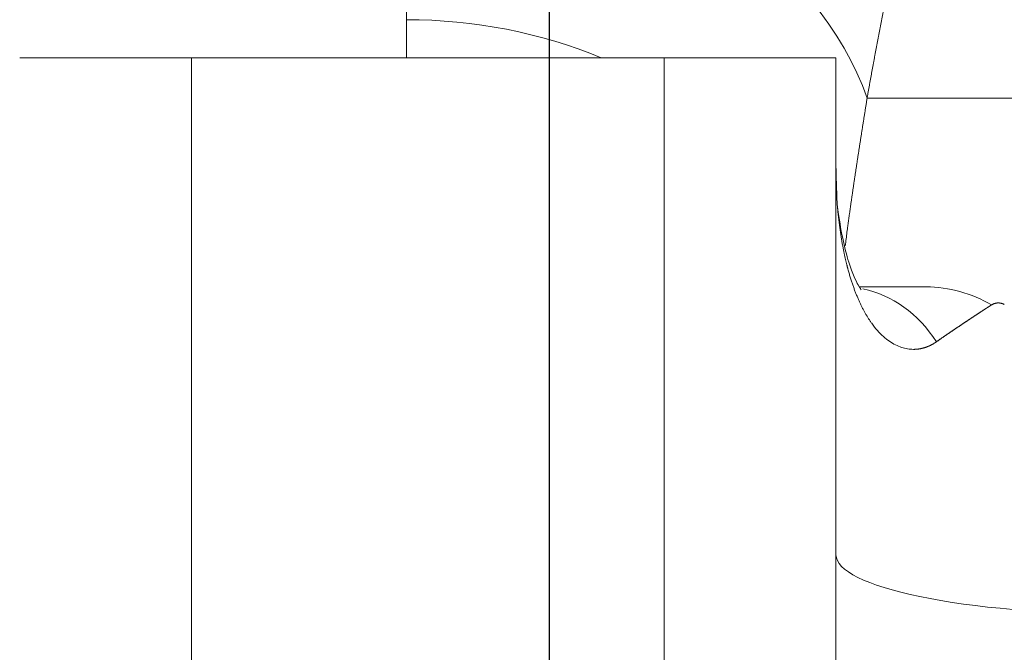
# Model space of a CAD drawing. Header units: millimetres. Extents: x 176 to 9387, y -11044 to -3322.
# Tile 197 of 256: x 8336 to 8371, y -9888 to -9866. Entities that reach past the tile are written whole.
import ezdxf

# ---------------------------------------------------------------- set-up
doc = ezdxf.new("R2010")
doc.units = ezdxf.units.MM
doc.header["$LTSCALE"] = 0.3175
doc.layers.add('1轮廓实线层', color=7, linetype='Continuous', lineweight=18)
doc.layers.add('7标注层', color=4, linetype='Continuous', lineweight=13)
doc.styles.add('PC_TEXTSTYLE', font='ISOCP.SHX', dxfattribs={"width": 0.707, "bigfont": 'GBCBIG.SHX'})
doc.dimstyles.new('GB_LINEAR', dxfattribs={"dimtxt": 3.5, "dimasz": 3.5, "dimexe": 1, "dimexo": 0, "dimgap": 1.5, "dimtad": 1, "dimdsep": 46, "dimtxsty": 'PC_TEXTSTYLE', "dimcen": 0, "dimclrd": 256, "dimclrt": 3, "dimadec": 0, "dimazin": 2, "dimtp": 0.1, "dimtm": 0.1, "dimtfac": 0.71, "dimtdec": 3, "dimtmove": 0, "dimatfit": 3, "dimfxl": 1, "dimtfill": 1, "dimarcsym": 0})

# ---------------------------------------------------------------- blocks, each defined once
blk = doc.blocks.new('*D61')
at = {"layer": '7标注层', "color": 0, "lineweight": -2, "transparency": 16777216}
for p, q in [((8317.856, -9734.193), (8317.856, -9661.514)), ((8354.857, -9924.193), (8354.857, -9661.514))]:
    blk.add_line(p, q, dxfattribs=at)
at = {"layer": '7标注层', "lineweight": -2, "transparency": 16777216}
blk.add_line((8330.106, -9665.014), (8342.607, -9665.014), dxfattribs=at)
at = {"layer": '7标注层', "transparency": 16777216}
for points in [[(8330.106, -9662.972), (8330.106, -9667.055), (8317.856, -9665.014)], [(8342.607, -9667.055), (8342.607, -9662.972), (8354.857, -9665.014)]]:
    blk.add_solid(points, dxfattribs=at)
at = {"layer": 'Defpoints', "color": 0, "transparency": 16777216}
for p in [(8354.857, -9665.014), (8317.856, -9734.193), (8354.857, -9924.193)]:
    blk.add_point(p, dxfattribs=at)
at = {"layer": '7标注层', "color": 3, "transparency": 16777216, "insert": (8336.357, -9653.639), "char_height": 12.25, "attachment_point": 5, "style": 'PC_TEXTSTYLE', "bg_fill": 3, "box_fill_scale": 1.1, "bg_fill_color": 257, "bg_fill_transparency": 0}
blk.add_mtext('37', dxfattribs=at)
blk = doc.blocks.new('*D62')
at = {"layer": '7标注层', "color": 0, "lineweight": -2, "transparency": 16777216}
for p, q in [((8281.856, -9770.193), (8255.356, -9770.193)), ((8347.857, -9931.193), (8255.356, -9931.193))]:
    blk.add_line(p, q, dxfattribs=at)
at = {"layer": '7标注层', "lineweight": -2, "transparency": 16777216}
blk.add_line((8258.856, -9782.443), (8258.856, -9918.943), dxfattribs=at)
at = {"layer": '7标注层', "transparency": 16777216}
for points in [[(8260.898, -9782.443), (8256.815, -9782.443), (8258.856, -9770.193)], [(8256.815, -9918.943), (8260.898, -9918.943), (8258.856, -9931.193)]]:
    blk.add_solid(points, dxfattribs=at)
at = {"layer": 'Defpoints', "color": 0, "transparency": 16777216}
for p in [(8281.856, -9770.193), (8258.856, -9931.193), (8347.857, -9931.193)]:
    blk.add_point(p, dxfattribs=at)
at = {"layer": '7标注层', "color": 3, "transparency": 16777216, "insert": (8247.481, -9850.693), "char_height": 12.25, "attachment_point": 5, "rotation": 90, "style": 'PC_TEXTSTYLE', "bg_fill": 3, "box_fill_scale": 1.1, "bg_fill_color": 257, "bg_fill_transparency": 0}
blk.add_mtext('161', dxfattribs=at)

msp = doc.modelspace()

# ---------------------------------------------------------------- linework, layer by layer
at = {"layer": '1轮廓实线层'}
for p, q in [((8349.85631, -9867.19297), (8349.85631, -9865.8664)), ((8336.35631, -9867.19279), (8342.35631, -9867.19279)), ((8358.85631, -9867.19279), (8342.35631, -9867.19279)), ((8342.35631, -9867.19279), (8342.35631, -9900.94472)), ((8358.85631, -9900.94472), (8358.85631, -9867.19279)), ((8358.85631, -9867.19279), (8364.85631, -9867.19279)), ((8364.85631, -9867.19279), (8364.85631, -9902.38977)), ((8384.85631, -9868.60507), (8365.9425, -9868.60507)), ((8364.85631, -9877.98019), (8364.85631, -9913.00486))]:
    msp.add_line(p, q, dxfattribs=at)
for centre, major_axis, ratio, start_param, end_param in [((8351.75714, -9868.60507), (-14.3336, 4.42132), 0.65094741, 3.58411087, 4.91054416), ((8349.85631, -9878.06848), (-15, 0), 0.81347218, 4.24178814, 4.71238898), ((8365.11557, -9880.19279), (0, -5), 0.82515539, 2.23569124, 2.97568584), ((8368.00153, -9880.19279), (0, -5), 0.9409286, 2.63445824, 3.14159265), ((8374.85631, -9884.54041), (-10, 0), 0.20677239, 0, 1.57079633)]:
    msp.add_ellipse(centre, major_axis=major_axis, ratio=ratio, start_param=start_param, end_param=end_param, dxfattribs=at)
for points, knots in [([(8368.45626, -9856.37424), (8368.44625, -9856.42012), (8368.42625, -9856.51183), (8368.39629, -9856.64924), (8368.36637, -9856.78644), (8368.33651, -9856.92343), (8368.30669, -9857.0602), (8368.27693, -9857.19675), (8368.24722, -9857.33309), (8368.21757, -9857.46922), (8368.18797, -9857.60512), (8368.15843, -9857.74082), (8368.12894, -9857.8763), (8368.09951, -9858.01156), (8368.07014, -9858.14661), (8368.04083, -9858.28144), (8368.01158, -9858.41606), (8367.9824, -9858.55046), (8367.95327, -9858.68464), (8367.92421, -9858.81861), (8367.89522, -9858.95237), (8367.86629, -9859.08591), (8367.83743, -9859.21924), (8367.80863, -9859.35235), (8367.77991, -9859.48524), (8367.75125, -9859.61792), (8367.72267, -9859.75038), (8367.69415, -9859.88263), (8367.66571, -9860.01467), (8367.63735, -9860.14648), (8367.60906, -9860.27809), (8367.58085, -9860.40947), (8367.55271, -9860.54065), (8367.52465, -9860.6716), (8367.49667, -9860.80235), (8367.46878, -9860.93287), (8367.44096, -9861.06318), (8367.41322, -9861.19328), (8367.38557, -9861.32316), (8367.35801, -9861.45282), (8367.33053, -9861.58227), (8367.30314, -9861.71151), (8367.27583, -9861.84053), (8367.24862, -9861.96933), (8367.22149, -9862.09792), (8367.19446, -9862.22629), (8367.16751, -9862.35445), (8367.14066, -9862.4824), (8367.11391, -9862.61012), (8367.08725, -9862.73764), (8367.06069, -9862.86493), (8367.03422, -9862.99201), (8367.00786, -9863.11888), (8366.98159, -9863.24553), (8366.95543, -9863.37197), (8366.92937, -9863.49819), (8366.90341, -9863.62419), (8366.87756, -9863.74998), (8366.85181, -9863.87556), (8366.82617, -9864.00092), (8366.80064, -9864.12606), (8366.77521, -9864.25099), (8366.7499, -9864.37571), (8366.7247, -9864.5002), (8366.69961, -9864.62449), (8366.67463, -9864.74855), (8366.64977, -9864.87241), (8366.62502, -9864.99604), (8366.6004, -9865.11947), (8366.57589, -9865.24267), (8366.5515, -9865.36566), (8366.52723, -9865.48844), (8366.50308, -9865.611), (8366.47905, -9865.73335), (8366.45515, -9865.85548), (8366.43138, -9865.97739), (8366.40773, -9866.09909), (8366.38421, -9866.22057), (8366.36082, -9866.34184), (8366.33756, -9866.4629), (8366.31443, -9866.58374), (8366.29143, -9866.70436), (8366.26857, -9866.82477), (8366.24584, -9866.94496), (8366.22325, -9867.06494), (8366.20079, -9867.1847), (8366.17847, -9867.30424), (8366.1563, -9867.42358), (8366.13426, -9867.54269), (8366.11237, -9867.66159), (8366.09062, -9867.78028), (8366.06901, -9867.89875), (8366.04755, -9868.017), (8366.02624, -9868.13504), (8366.00507, -9868.25287), (8365.98406, -9868.37048), (8365.96319, -9868.48787), (8365.94939, -9868.56602), (8365.9425, -9868.60507)], [0, 0, 0, 0, 0.01095485, 0.02189779, 0.03282884, 0.04374802, 0.05465534, 0.06555081, 0.07643446, 0.08730631, 0.09816637, 0.10901466, 0.11985119, 0.13067599, 0.14148907, 0.15229045, 0.16308015, 0.17385818, 0.18462457, 0.19537933, 0.20612248, 0.21685403, 0.22757401, 0.23828244, 0.24897932, 0.25966469, 0.27033855, 0.28100093, 0.29165185, 0.30229132, 0.31291937, 0.323536, 0.33414125, 0.34473513, 0.35531765, 0.36588884, 0.37644872, 0.3869973, 0.3975346, 0.40806065, 0.41857546, 0.42907905, 0.43957145, 0.45005266, 0.46052271, 0.47098163, 0.48142942, 0.49186611, 0.50229172, 0.51270627, 0.52310977, 0.53350226, 0.54388374, 0.55425424, 0.56461377, 0.57496237, 0.58530005, 0.59562682, 0.60594271, 0.61624775, 0.62654194, 0.63682531, 0.64709789, 0.65735968, 0.66761072, 0.67785103, 0.68808062, 0.69829951, 0.70850773, 0.7187053, 0.72889223, 0.73906856, 0.7492343, 0.75938947, 0.76953409, 0.77966819, 0.78979179, 0.7999049, 0.81000756, 0.82009977, 0.83018157, 0.84025298, 0.85031402, 0.8603647, 0.87040506, 0.88043511, 0.89045487, 0.90046438, 0.91046364, 0.92045269, 0.93043155, 0.94040023, 0.95035877, 0.96030717, 0.97024548, 0.9801737, 0.99009187, 1, 1, 1, 1]), ([(8349.85631, -9865.8664), (8349.85632, -9865.85284), (8349.85636, -9865.82571), (8349.85667, -9865.78487), (8349.85715, -9865.7439), (8349.85784, -9865.70278), (8349.85872, -9865.66152), (8349.85979, -9865.62012), (8349.86106, -9865.57857), (8349.86252, -9865.53688), (8349.86418, -9865.49505), (8349.86604, -9865.45307), (8349.86809, -9865.41095), (8349.87034, -9865.36869), (8349.87278, -9865.32628), (8349.87542, -9865.28372), (8349.87825, -9865.24102), (8349.88128, -9865.19817), (8349.8845, -9865.15518), (8349.88792, -9865.11204), (8349.89153, -9865.06876), (8349.89534, -9865.02532), (8349.89934, -9864.98174), (8349.90354, -9864.93802), (8349.90794, -9864.89414), (8349.91253, -9864.85012), (8349.91731, -9864.80595), (8349.92229, -9864.76163), (8349.92747, -9864.71717), (8349.93284, -9864.67255), (8349.93841, -9864.62778), (8349.94417, -9864.58287), (8349.95013, -9864.5378), (8349.95628, -9864.49259), (8349.96263, -9864.44722), (8349.96917, -9864.40171), (8349.97591, -9864.35604), (8349.98284, -9864.31022), (8349.98997, -9864.26425), (8349.9973, -9864.21813), (8350.00482, -9864.17186), (8350.01253, -9864.12543), (8350.02044, -9864.07886), (8350.02855, -9864.03213), (8350.03685, -9863.98524), (8350.04534, -9863.93821), (8350.05404, -9863.89101), (8350.06292, -9863.84367), (8350.072, -9863.79617), (8350.08128, -9863.74852), (8350.09075, -9863.70071), (8350.10042, -9863.65275), (8350.11029, -9863.60463), (8350.12035, -9863.55636), (8350.1306, -9863.50793), (8350.14105, -9863.45935), (8350.15169, -9863.4106), (8350.16253, -9863.36171), (8350.17357, -9863.31265), (8350.1848, -9863.26344), (8350.19623, -9863.21407), (8350.20785, -9863.16455), (8350.21966, -9863.11486), (8350.23168, -9863.06502), (8350.24388, -9863.01502), (8350.25629, -9862.96487), (8350.26888, -9862.91455), (8350.28168, -9862.86407), (8350.29467, -9862.81344), (8350.30785, -9862.76264), (8350.32123, -9862.71169), (8350.3348, -9862.66057), (8350.34857, -9862.6093), (8350.36254, -9862.55786), (8350.3767, -9862.50627), (8350.39105, -9862.45451), (8350.41093, -9862.38359), (8350.43672, -9862.29304), (8350.46895, -9862.18231), (8350.50228, -9862.07008), (8350.53672, -9861.95633), (8350.57226, -9861.84105), (8350.60891, -9861.72422), (8350.64667, -9861.60585), (8350.68553, -9861.48591), (8350.7255, -9861.3644), (8350.76657, -9861.2413), (8350.80875, -9861.11661), (8350.85204, -9860.99031), (8350.89644, -9860.86239), (8350.94194, -9860.73284), (8350.98855, -9860.60165), (8351.03626, -9860.46881), (8351.08508, -9860.33431), (8351.13501, -9860.19813), (8351.18604, -9860.06027), (8351.23818, -9859.92071), (8351.29143, -9859.77944), (8351.34578, -9859.63645), (8351.40124, -9859.49174), (8351.4578, -9859.34528), (8351.51548, -9859.19707), (8351.57425, -9859.0471), (8351.63415, -9858.89534), (8351.69511, -9858.74183), (8351.7364, -9858.63866), (8351.75714, -9858.58685)], [0, 0, 0, 0, 0.00627356, 0.01255675, 0.01884962, 0.02515221, 0.03146458, 0.03778677, 0.04411884, 0.05046082, 0.05681277, 0.06317473, 0.06954676, 0.07592889, 0.08232117, 0.08872365, 0.09513638, 0.1015594, 0.10799275, 0.11443649, 0.12089065, 0.12735529, 0.13383045, 0.14031616, 0.14681248, 0.15331945, 0.15983712, 0.16636552, 0.1729047, 0.17945471, 0.18601558, 0.19258736, 0.1991701, 0.20576383, 0.21236859, 0.21898444, 0.2256114, 0.23224953, 0.23889885, 0.24555943, 0.25223129, 0.25891447, 0.26560902, 0.27231497, 0.27903238, 0.28576126, 0.29250168, 0.29925366, 0.30601724, 0.31279247, 0.31957938, 0.32637801, 0.3331884, 0.34001059, 0.34684461, 0.35369051, 0.36054832, 0.36741807, 0.37429982, 0.38119358, 0.38809941, 0.39501733, 0.40194738, 0.40888961, 0.41584404, 0.42281071, 0.42978966, 0.43678092, 0.44378453, 0.45080052, 0.45782893, 0.46486979, 0.47192314, 0.47898901, 0.48606743, 0.49315845, 0.50026209, 0.51517642, 0.53025395, 0.54549499, 0.56089987, 0.57646887, 0.59220228, 0.60810039, 0.62416347, 0.64039178, 0.65678557, 0.67334509, 0.69007058, 0.70696229, 0.72402042, 0.7412452, 0.75863685, 0.77619558, 0.79392157, 0.81181504, 0.82987617, 0.84810514, 0.86650214, 0.88506734, 0.90380091, 0.92270302, 0.94177383, 0.9610135, 0.98042217, 1, 1, 1, 1]), ([(8365.9425, -9868.60507), (8365.93551, -9868.64906), (8365.92154, -9868.73691), (8365.90066, -9868.86838), (8365.87986, -9868.99939), (8365.85916, -9869.12995), (8365.83855, -9869.26004), (8365.81805, -9869.38966), (8365.79765, -9869.51882), (8365.77736, -9869.64751), (8365.75719, -9869.77574), (8365.73713, -9869.90349), (8365.7172, -9870.03077), (8365.69739, -9870.15758), (8365.67771, -9870.28391), (8365.65817, -9870.40977), (8365.63876, -9870.53515), (8365.6195, -9870.66005), (8365.60038, -9870.78448), (8365.58142, -9870.90842), (8365.5626, -9871.03188), (8365.54395, -9871.15485), (8365.52546, -9871.27734), (8365.50714, -9871.39935), (8365.48898, -9871.52086), (8365.47101, -9871.64189), (8365.45321, -9871.76243), (8365.43559, -9871.88247), (8365.41816, -9872.00202), (8365.40091, -9872.12108), (8365.38387, -9872.23964), (8365.36702, -9872.35771), (8365.35037, -9872.47527), (8365.33393, -9872.59234), (8365.3177, -9872.7089), (8365.30168, -9872.82497), (8365.28588, -9872.94052), (8365.2703, -9873.05558), (8365.25495, -9873.17012), (8365.23983, -9873.28416), (8365.22493, -9873.39768), (8365.2045, -9873.5553), (8365.1893, -9873.67482), (8365.17904, -9873.7566)], [0, 0, 0, 0, 0.02509607, 0.05012351, 0.07508233, 0.09997258, 0.12479429, 0.1495475, 0.17423226, 0.19884861, 0.22339661, 0.24787632, 0.2722878, 0.29663112, 0.32090635, 0.34511356, 0.36925284, 0.39332426, 0.41732793, 0.44126392, 0.46513234, 0.48893328, 0.51266685, 0.53633316, 0.55993232, 0.58346445, 0.60692967, 0.63032809, 0.65365986, 0.6769251, 0.70012395, 0.72325654, 0.74632303, 0.76932356, 0.79225829, 0.81512736, 0.83793094, 0.86066919, 0.88334228, 0.90595039, 0.92849368, 0.95097234, 1, 1, 1, 1]), ([(8365.73055, -9875.29164), (8365.73712, -9875.2816), (8365.67742, -9875.22171), (8365.48984, -9874.8567), (8365.19559, -9874.07814), (8365.02102, -9873.21105), (8364.91164, -9872.43896)], [0, 0, 0, 0, 0.25674309, 0.40443846, 0.57263935, 1, 1, 1, 1]), ([(8368.36248, -9877.10791), (8368.35736, -9877.11149), (8368.34712, -9877.11863), (8368.33159, -9877.12914), (8368.31596, -9877.13946), (8368.30023, -9877.14959), (8368.2844, -9877.15953), (8368.26848, -9877.16927), (8368.25245, -9877.1788), (8368.23632, -9877.18814), (8368.22009, -9877.19726), (8368.20377, -9877.20619), (8368.18735, -9877.2149), (8368.17083, -9877.2234), (8368.15423, -9877.23169), (8368.13752, -9877.23976), (8368.12073, -9877.24762), (8368.10384, -9877.25525), (8368.08686, -9877.26266), (8368.06979, -9877.26985), (8368.05263, -9877.27681), (8368.03538, -9877.28355), (8368.01804, -9877.29005), (8368.00062, -9877.29632), (8367.98312, -9877.30236), (8367.96552, -9877.30816), (8367.94785, -9877.31372), (8367.93009, -9877.31904), (8367.91225, -9877.32411), (8367.89433, -9877.32894), (8367.87632, -9877.33353), (8367.85824, -9877.33786), (8367.84009, -9877.34195), (8367.82185, -9877.34578), (8367.80354, -9877.34935), (8367.78516, -9877.35267), (8367.7667, -9877.35572), (8367.74817, -9877.35852), (8367.72956, -9877.36105), (8367.71089, -9877.36332), (8367.69215, -9877.36532), (8367.67334, -9877.36705), (8367.65446, -9877.36851), (8367.63552, -9877.3697), (8367.61651, -9877.37061), (8367.59744, -9877.37124), (8367.57831, -9877.37159), (8367.49876, -9877.37188), (8367.35619, -9877.36067), (8367.14614, -9877.31022), (8366.93381, -9877.2231), (8366.72084, -9877.09697), (8366.50901, -9876.92955), (8366.30023, -9876.71867), (8366.14845, -9876.52766), (8366.04801, -9876.38371), (8365.99462, -9876.30279), (8365.94171, -9876.21806), (8365.88932, -9876.12945), (8365.83751, -9876.03694), (8365.78633, -9875.94046), (8365.73585, -9875.83999), (8365.68611, -9875.73547), (8365.63718, -9875.62688), (8365.58911, -9875.51417), (8365.54196, -9875.3973), (8365.4958, -9875.27623), (8365.45069, -9875.15094), (8365.40669, -9875.02138), (8365.36386, -9874.88753), (8365.32227, -9874.74934), (8365.29272, -9874.64487), (8365.27384, -9874.57537), (8365.26488, -9874.54173), (8365.25553, -9874.50604), (8365.24582, -9874.4683), (8365.23576, -9874.4285), (8365.22538, -9874.38662), (8365.21469, -9874.34267), (8365.20371, -9874.29664), (8365.19247, -9874.2485), (8365.18098, -9874.19826), (8365.16926, -9874.14591), (8365.15735, -9874.09143), (8365.14525, -9874.03482), (8365.13301, -9873.97606), (8365.12064, -9873.91515), (8365.10817, -9873.85207), (8365.09564, -9873.78681), (8365.08305, -9873.71937), (8365.07046, -9873.64973), (8365.05788, -9873.57789), (8365.04536, -9873.50382), (8365.03291, -9873.42753), (8365.02058, -9873.34899), (8365.00839, -9873.26821), (8364.99639, -9873.18516), (8364.98461, -9873.09984), (8364.97308, -9873.01224), (8364.96185, -9872.92236), (8364.95094, -9872.83017), (8364.94041, -9872.73567), (8364.9303, -9872.63885), (8364.92059, -9872.53971), (8364.91465, -9872.47279), (8364.91164, -9872.43896)], [0, 0, 0, 0, 0.0046889, 0.00935985, 0.01401306, 0.01864873, 0.02326706, 0.02786826, 0.03245254, 0.03702013, 0.04157122, 0.04610603, 0.0506248, 0.05512773, 0.05961505, 0.06408698, 0.06854377, 0.07298562, 0.07741279, 0.0818255, 0.08622399, 0.0906085, 0.09497927, 0.09933655, 0.10368059, 0.10801163, 0.11232993, 0.11663574, 0.12092932, 0.12521093, 0.12948083, 0.13373928, 0.13798656, 0.14222293, 0.14644866, 0.15066403, 0.15486931, 0.15906479, 0.16325075, 0.16742747, 0.17159523, 0.17575433, 0.17990506, 0.18404772, 0.18818259, 0.19230999, 0.1964302, 0.20054354, 0.24345405, 0.28562636, 0.32747678, 0.36945881, 0.41205603, 0.45577271, 0.5011239, 0.51376957, 0.52661714, 0.53967738, 0.55296092, 0.56647831, 0.58023996, 0.59425618, 0.60853719, 0.62309309, 0.63793391, 0.65306959, 0.66850997, 0.68426484, 0.70034392, 0.71675687, 0.73351331, 0.7506228, 0.75439322, 0.75839453, 0.76262724, 0.76709183, 0.77178881, 0.77671865, 0.78188186, 0.78727895, 0.79291041, 0.79877678, 0.80487858, 0.81121638, 0.81779074, 0.82460224, 0.83165148, 0.83893909, 0.84646569, 0.85423196, 0.86223857, 0.87048621, 0.87897562, 0.88770754, 0.89668273, 0.90590198, 0.9153661, 0.92507594, 0.93503234, 0.94523621, 0.95568843, 0.96638995, 0.97734173, 0.98854474, 1, 1, 1, 1]), ([(8364.93705, -9872.59967), (8364.93304, -9872.57669), (8364.92918, -9872.55367), (8364.9218, -9872.50792), (8364.91828, -9872.48485), (8364.9144, -9872.45946), (8364.91395, -9872.4571), (8364.91357, -9872.45559)], [0, 0, 0, 0, 0.46734689, 0.46734689, 0.92866111, 0.92866111, 1, 1, 1, 1]), ([(8365.67869, -9875.19279), (8366.02116, -9875.19279), (8366.362, -9875.19279), (8367.19628, -9875.19279), (8367.67965, -9875.19279), (8368.00153, -9875.19279)], [0, 0, 0, 0, 0.39237485, 0.39237485, 1, 1, 1, 1]), ([(8370.28646, -9875.82209), (8370.28295, -9875.82427), (8370.27595, -9875.82862), (8370.26516, -9875.83535), (8370.25416, -9875.84224), (8370.24294, -9875.8493), (8370.23149, -9875.85652), (8370.21982, -9875.8639), (8370.20793, -9875.87145), (8370.19582, -9875.87915), (8370.18349, -9875.88702), (8370.17094, -9875.89505), (8370.15817, -9875.90324), (8370.14518, -9875.91158), (8370.13197, -9875.92008), (8370.11855, -9875.92874), (8370.1049, -9875.93756), (8370.09104, -9875.94653), (8370.07697, -9875.95565), (8370.06268, -9875.96493), (8370.04817, -9875.97436), (8370.03345, -9875.98394), (8370.01852, -9875.99368), (8370.00337, -9876.00356), (8369.98802, -9876.0136), (8369.97245, -9876.02378), (8369.95667, -9876.03411), (8369.94068, -9876.04459), (8369.92448, -9876.05521), (8369.90808, -9876.06598), (8369.89146, -9876.07689), (8369.87464, -9876.08795), (8369.85762, -9876.09916), (8369.84039, -9876.1105), (8369.82295, -9876.12199), (8369.80531, -9876.13362), (8369.78747, -9876.14538), (8369.76943, -9876.15729), (8369.75119, -9876.16934), (8369.73274, -9876.18153), (8369.7141, -9876.19385), (8369.69526, -9876.20631), (8369.67622, -9876.2189), (8369.65699, -9876.23164), (8369.63756, -9876.2445), (8369.61794, -9876.2575), (8369.59813, -9876.27064), (8369.57812, -9876.28391), (8369.55793, -9876.29731), (8369.53754, -9876.31084), (8369.51697, -9876.3245), (8369.49621, -9876.3383), (8369.47526, -9876.35222), (8369.45413, -9876.36627), (8369.43281, -9876.38046), (8369.41131, -9876.39477), (8369.38963, -9876.40921), (8369.36777, -9876.42377), (8369.34573, -9876.43847), (8369.32351, -9876.45329), (8369.30112, -9876.46823), (8369.27855, -9876.48331), (8369.2558, -9876.4985), (8369.23289, -9876.51383), (8369.2098, -9876.52927), (8369.18655, -9876.54485), (8369.16313, -9876.56054), (8369.13954, -9876.57636), (8369.11578, -9876.5923), (8369.09186, -9876.60837), (8369.06778, -9876.62456), (8369.04354, -9876.64087), (8369.01914, -9876.6573), (8368.99458, -9876.67386), (8368.96987, -9876.69054), (8368.945, -9876.70734), (8368.91998, -9876.72426), (8368.89481, -9876.7413), (8368.86949, -9876.75847), (8368.84402, -9876.77576), (8368.8184, -9876.79317), (8368.79264, -9876.8107), (8368.76674, -9876.82835), (8368.7407, -9876.84613), (8368.71452, -9876.86403), (8368.68821, -9876.88205), (8368.66176, -9876.90019), (8368.63517, -9876.91845), (8368.60846, -9876.93684), (8368.58161, -9876.95535), (8368.55464, -9876.97399), (8368.52755, -9876.99274), (8368.50033, -9877.01163), (8368.47299, -9877.03063), (8368.44553, -9877.04976), (8368.41796, -9877.06902), (8368.39027, -9877.0884), (8368.37175, -9877.1014), (8368.36248, -9877.10791)], [0, 0, 0, 0, 0.00974592, 0.01949856, 0.02925816, 0.03902496, 0.04879919, 0.0585811, 0.06837093, 0.07816892, 0.08797529, 0.09779031, 0.10761419, 0.11744719, 0.12728954, 0.13714148, 0.14700324, 0.15687507, 0.16675721, 0.17664988, 0.18655334, 0.19646781, 0.20639354, 0.21633077, 0.22627972, 0.23624064, 0.24621377, 0.25619933, 0.26619758, 0.27620874, 0.28623305, 0.29627075, 0.30632207, 0.31638725, 0.32646653, 0.33656013, 0.3466683, 0.35679127, 0.36692928, 0.37708255, 0.38725133, 0.39743585, 0.40763633, 0.41785303, 0.42808616, 0.43833597, 0.44860268, 0.45888653, 0.46918775, 0.47950657, 0.48984323, 0.50019795, 0.51057098, 0.52096253, 0.53137285, 0.54180215, 0.55225068, 0.56271866, 0.57320633, 0.58371391, 0.59424163, 0.60478972, 0.61535841, 0.62594793, 0.63655851, 0.64719037, 0.65784375, 0.66851887, 0.67921596, 0.68993524, 0.70067695, 0.71144131, 0.72222854, 0.73303888, 0.74387254, 0.75472975, 0.76561075, 0.77651574, 0.78744496, 0.79839864, 0.80937699, 0.82038024, 0.83140861, 0.84246233, 0.85354162, 0.8646467, 0.87577779, 0.88693512, 0.89811891, 0.90932937, 0.92056674, 0.93183122, 0.94312305, 0.95444244, 0.96578961, 0.97716478, 0.98856817, 1, 1, 1, 1]), ([(8370.72938, -9875.8015), (8370.72928, -9875.80145), (8370.72403, -9875.79907), (8370.71357, -9875.79448), (8370.69801, -9875.78813), (8370.68233, -9875.7822), (8370.66651, -9875.77673), (8370.65056, -9875.77174), (8370.63449, -9875.76725), (8370.61828, -9875.76328), (8370.60195, -9875.75985), (8370.58548, -9875.757), (8370.56889, -9875.75475), (8370.55217, -9875.75313), (8370.53533, -9875.75215), (8370.51835, -9875.75185), (8370.50125, -9875.75225), (8370.48403, -9875.75338), (8370.46668, -9875.75527), (8370.4492, -9875.75794), (8370.4316, -9875.76142), (8370.41387, -9875.76574), (8370.39603, -9875.77093), (8370.37805, -9875.77702), (8370.35996, -9875.78404), (8370.34174, -9875.79201), (8370.32341, -9875.80098), (8370.30494, -9875.81091), (8370.29264, -9875.81835), (8370.28646, -9875.82209)], [0, 0, 0, 0, 0.00061719, 0.03277105, 0.06542106, 0.09856798, 0.13221257, 0.16635562, 0.20099792, 0.23614026, 0.27178346, 0.30792834, 0.34457573, 0.38172648, 0.41938144, 0.45754147, 0.49620747, 0.5353803, 0.57506088, 0.61525013, 0.65594896, 0.69715831, 0.73887914, 0.78111241, 0.82385909, 0.86712019, 0.91089669, 0.95518962, 1, 1, 1, 1])]:
    msp.add_open_spline(points, degree=3, knots=knots, dxfattribs=at)
msp.add_open_spline([(8364.91164, -9872.43896), (8364.88143, -9871.98018), (8364.86232, -9871.51987), (8364.8575, -9871.05762)], degree=3, dxfattribs=at)

# ---------------------------------------------------------------- next in the draw order: dimensions: what is measured, and where the dimension line sits
at = {"layer": '7标注层'}
dim = msp.add_linear_dim(base=(8354.85737, -9665.01381), p1=(8317.85631, -9734.19279), p2=(8354.85737, -9924.19279), dimstyle='GB_LINEAR', override={"dimscale": 3.5, "dimgap": 1.5, "dimtad": 1, "dimjust": 0, "dimdec": 2, "dimlfac": 1, "dimse1": 0, "dimse2": 0, "dimsd1": 0, "dimsd2": 0, "dimclrd": 256, "dimclre": 0, "dimtofl": 1}, dxfattribs=at)
dim.commit()
dim.dimension.update_dxf_attribs({"geometry": '*D61', "text_midpoint": (8336.35684, -9653.63881)})

# ---------------------------------------------------------------- next in the draw order: dimensions: what is measured, and where the dimension line sits
dim = msp.add_linear_dim(base=(8258.85631, -9931.19279), p1=(8281.85631, -9770.19279), p2=(8347.85737, -9931.19279), angle=90, dimstyle='GB_LINEAR', override={"dimscale": 3.5, "dimgap": 1.5, "dimtad": 1, "dimjust": 0, "dimdec": 2, "dimlfac": 1, "dimse1": 0, "dimse2": 0, "dimsd1": 0, "dimsd2": 0, "dimclrd": 256, "dimclre": 0, "dimtofl": 1}, dxfattribs=at)
dim.commit()
dim.dimension.update_dxf_attribs({"geometry": '*D62', "text_midpoint": (8247.48131, -9850.69279)})

doc.saveas('drawing.dxf')
